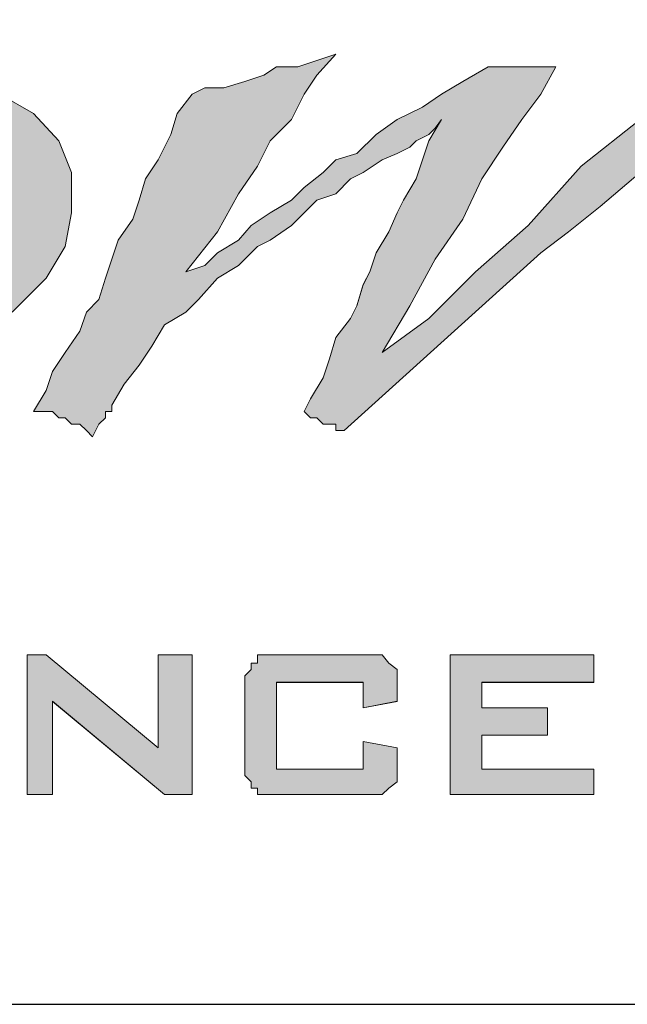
# Paper-space layout 'A4-H (Narrow)' of a CAD drawing. Header units: millimetres. Extents: x -4 to 293, y -4 to 206.
# Tile 5 of 16: x 104 to 111, y 6 to 17. Entities that reach past the tile are written whole.
import ezdxf

# ---------------------------------------------------------------- set-up
doc = ezdxf.new("R2010")
doc.units = ezdxf.units.MM
for name, color, linetype in [('Disegno1', 2, 'Continuous'), ('Tabella', 7, 'Continuous'), ('TabellaCampi', 2, 'Continuous'), ('TabellaIntestazioni', 1, 'Continuous')]:
    doc.layers.add(name, color=color, linetype=linetype)
doc.styles.get("Standard").update_dxf_attribs({"font": 'arial.ttf', "height": 3})

# ---------------------------------------------------------------- blocks, each defined once
blk = doc.blocks.new('L')
h = blk.add_hatch(color=5)
h.paths.add_polyline_path([(50.912, 9.696), (50.695, 9.334), (50.454, 9.021), (50.164, 8.659), (49.923, 8.274), (49.634, 7.912), (49.417, 7.526), (49.176, 7.213), (48.959, 6.852), (48.887, 6.707), (48.887, 6.466), (48.959, 6.321), (49.031, 6.177), (49.176, 6.104), (49.321, 6.008), (49.489, 5.935), (49.706, 5.935), (50.164, 5.935), (50.622, 6.104), (51.056, 6.249), (51.514, 6.393), (51.9, 6.707), (52.189, 6.924), (52.43, 7.141), (52.503, 7.382), (52.43, 7.382), (52.334, 7.382), (52.189, 7.382), (51.972, 7.31), (51.828, 7.31), (51.659, 7.31), (51.514, 7.31), (51.442, 7.31), (51.442, 7.213), (51.37, 7.141), (51.37, 7.068), (51.297, 6.924), (51.129, 6.852), (51.056, 6.707), (50.839, 6.61), (50.622, 6.466), (50.454, 6.393), (50.237, 6.393), (50.164, 6.393), (50.092, 6.393), (50.02, 6.466), (49.923, 6.538), (49.923, 6.707), (49.923, 6.779), (50.02, 6.996), (50.164, 7.382), (50.381, 7.912), (50.695, 8.346), (50.984, 8.876), (51.225, 9.334), (51.442, 9.624), (51.587, 9.696), (51.828, 9.696), (52.045, 9.792), (52.334, 9.792), (52.647, 9.792), (52.937, 9.696), (53.178, 9.696), (53.467, 9.624), (53.636, 9.551), (53.708, 9.624), (53.708, 9.696), (53.853, 9.865), (53.925, 10.009), (53.997, 10.154), (54.069, 10.299), (54.142, 10.467), (54.238, 10.54), (53.997, 10.54), (53.78, 10.54), (53.395, 10.467), (53.033, 10.467), (52.647, 10.395), (52.334, 10.299), (52.045, 10.226), (51.828, 10.226), (52.045, 10.467), (52.262, 10.757), (52.575, 11.07), (52.937, 11.359), (53.322, 11.745), (53.708, 12.034), (54.069, 12.348), (54.528, 12.637), (53.033, 12.637), (52.864, 12.42), (52.647, 12.203), (52.503, 11.89), (52.189, 11.6), (51.972, 11.215), (51.659, 10.829), (51.442, 10.467), (51.129, 10.009), (50.695, 10.009), (50.309, 9.937), (50.02, 9.937), (49.779, 9.865), (49.562, 9.865), (49.321, 9.865), (49.104, 9.865), (48.814, 9.937), (49.176, 10.54), (49.489, 11.07), (49.851, 11.432), (50.237, 11.745), (50.622, 11.89), (51.056, 11.962), (51.587, 11.962), (52.117, 11.817), (52.72, 12.565), (52.647, 12.637), (52.575, 12.637), (52.43, 12.637), (52.262, 12.637), (52.045, 12.637), (51.828, 12.565), (51.587, 12.565), (50.839, 12.492), (50.164, 12.275), (49.634, 11.89), (49.248, 11.504), (48.887, 11.142), (48.573, 10.684), (48.356, 10.226), (48.115, 9.937), (46.548, 9.937), (46.621, 9.865), (46.693, 9.696), (46.765, 9.624), (46.765, 9.551), (46.838, 9.479), (46.91, 9.407), (47.006, 9.407), (47.079, 9.407), (47.151, 9.407), (47.223, 9.407), (47.368, 9.407), (47.44, 9.407), (47.609, 9.407), (47.754, 9.407), (47.971, 9.479), (44.21, 4.2), (44.957, 3.597), (45.56, 4.441), (46.018, 5.188), (46.548, 5.935), (47.006, 6.707), (47.44, 7.454), (47.898, 8.129), (48.284, 8.804), (48.646, 9.479), (48.887, 9.551), (49.176, 9.551), (49.489, 9.551), (49.779, 9.624), (50.092, 9.624), (50.381, 9.624), (50.695, 9.624)])
h.paths.add_polyline_path([(46.548, 3.091), (48.212, 3.091), (48.212, 2.778), (46.91, 2.778), (46.91, 2.488), (47.681, 2.488), (47.681, 2.175), (46.91, 2.175), (46.91, 1.789), (48.212, 1.789), (48.212, 1.5), (46.548, 1.5)])
h.paths.add_polyline_path([(50.164, 2.778), (49.104, 2.778), (49.104, 2.488), (50.092, 2.488), (50.164, 2.488), (50.237, 2.488), (50.309, 2.488), (50.309, 2.392), (50.381, 2.392), (50.454, 2.32), (50.454, 2.247), (50.454, 2.175), (50.526, 2.175), (50.526, 2.103), (50.526, 1.886), (50.526, 1.789), (50.454, 1.789), (50.454, 1.717), (50.454, 1.645), (50.454, 1.572), (50.381, 1.572), (50.309, 1.5), (50.237, 1.5), (50.164, 1.5), (50.092, 1.5), (49.104, 1.5), (49.031, 1.5), (48.959, 1.5), (48.887, 1.5), (48.887, 1.572), (48.814, 1.572), (48.718, 1.645), (48.718, 1.717), (48.718, 1.789), (48.718, 1.886), (48.718, 1.958), (49.031, 1.958), (49.031, 1.789), (50.164, 1.789), (50.164, 2.175), (49.176, 2.175), (49.104, 2.175), (49.031, 2.175), (48.959, 2.175), (48.887, 2.175), (48.887, 2.247), (48.814, 2.247), (48.814, 2.32), (48.814, 2.392), (48.814, 2.488), (48.814, 2.561), (48.814, 2.705), (48.814, 2.778), (48.814, 2.85), (48.814, 2.922), (48.887, 2.995), (48.959, 3.091), (49.031, 3.091), (49.104, 3.091), (49.176, 3.091), (50.092, 3.091), (50.164, 3.091), (50.237, 3.091), (50.309, 3.091), (50.381, 2.995), (50.454, 2.922), (50.454, 2.85), (50.454, 2.778), (50.454, 2.705), (50.164, 2.633)])
h.paths.add_polyline_path([(46.163, 8.587), (46.163, 8.201), (46.09, 7.743), (45.873, 7.382), (45.488, 6.996), (45.03, 6.707), (44.596, 6.393), (43.993, 6.177), (43.294, 6.008), (42.619, 5.863), (41.944, 5.863), (41.414, 5.935), (40.811, 6.104), (40.377, 6.321), (39.992, 6.538), (39.702, 6.924), (39.534, 7.31), (39.534, 7.671), (39.702, 8.057), (39.919, 8.418), (40.209, 8.804), (40.667, 9.093), (41.197, 9.407), (41.8, 9.624), (42.475, 9.865), (43.077, 9.937), (43.752, 9.937), (44.355, 9.865), (44.885, 9.696), (45.343, 9.551), (45.705, 9.262), (46.018, 8.949)])
h.paths.add_polyline_path([(42.089, 9.262), (42.547, 9.334), (43.077, 9.334), (43.463, 9.334), (43.897, 9.19), (44.21, 9.021), (44.499, 8.876), (44.741, 8.587), (44.813, 8.346), (44.813, 8.057), (44.741, 7.743), (44.596, 7.454), (44.355, 7.213), (43.993, 6.924), (43.608, 6.779), (43.222, 6.538), (42.692, 6.466), (42.258, 6.393), (41.727, 6.393), (41.269, 6.393), (40.884, 6.538), (40.522, 6.707), (40.305, 6.852), (40.064, 7.068), (39.992, 7.382), (39.919, 7.671), (40.064, 7.984), (40.209, 8.274), (40.45, 8.515), (40.739, 8.732), (41.125, 8.949), (41.583, 9.19)], flags=16)
h.paths.add_polyline_path([(37.653, 10.082), (37.798, 10.082), (38.184, 10.082), (38.642, 10.009), (39.172, 10.009), (39.702, 9.937), (40.136, 9.865), (40.45, 9.865), (40.594, 9.792), (40.377, 9.696), (40.136, 9.624), (39.919, 9.479), (39.775, 9.407), (39.606, 9.262), (39.534, 9.19), (39.389, 9.021), (39.389, 8.949), (38.859, 9.262), (38.256, 9.407), (37.726, 9.551), (37.123, 9.551), (36.593, 9.551), (36.087, 9.479), (35.628, 9.407), (35.243, 9.262), (34.881, 9.093), (34.64, 8.949), (34.568, 8.804), (34.568, 8.659), (34.712, 8.515), (35.026, 8.346), (35.484, 8.274), (36.087, 8.274), (36.448, 8.274), (36.906, 8.274), (37.436, 8.201), (37.967, 8.201), (38.401, 8.057), (38.786, 7.816), (38.931, 7.743), (39.1, 7.526), (39.172, 7.382), (39.172, 7.141), (39.1, 7.068), (39.003, 6.996), (38.859, 6.852), (38.786, 6.779), (38.642, 6.61), (38.401, 6.538), (38.256, 6.466), (38.184, 6.393), (37.726, 6.249), (37.364, 6.177), (36.978, 6.104), (36.593, 6.008), (36.159, 6.008), (35.773, 5.935), (35.387, 6.008), (35.098, 6.008), (34.712, 6.104), (34.351, 6.177), (33.965, 6.321), (33.579, 6.466), (33.218, 6.61), (32.905, 6.779), (32.76, 6.996), (32.688, 7.141), (32.76, 7.141), (32.76, 7.213), (32.832, 7.213), (32.905, 7.31), (32.977, 7.31), (33.507, 6.924), (34.038, 6.61), (34.64, 6.466), (35.243, 6.321), (35.845, 6.321), (36.376, 6.321), (36.906, 6.393), (37.364, 6.466), (37.726, 6.61), (38.039, 6.779), (38.184, 6.996), (38.184, 7.141), (38.039, 7.31), (37.726, 7.526), (37.195, 7.599), (36.448, 7.671), (36.159, 7.743), (35.773, 7.816), (35.387, 7.912), (34.954, 8.057), (34.568, 8.201), (34.351, 8.346), (34.11, 8.659), (34.11, 8.876), (34.11, 9.093), (34.279, 9.262), (34.423, 9.407), (34.568, 9.551), (35.026, 9.792), (35.556, 9.937), (36.159, 10.009), (36.689, 10.082), (37.195, 10.082)])
h.paths.add_polyline_path([(34.881, 10.154), (34.568, 10.009), (34.351, 9.937), (34.11, 9.792), (33.893, 9.624), (33.748, 9.551), (33.579, 9.407), (33.507, 9.262), (33.435, 9.093), (33.29, 9.093), (33.146, 9.093), (32.905, 9.093), (32.76, 9.093), (32.615, 9.093), (32.374, 9.021), (32.23, 9.021), (32.013, 8.949), (31.482, 8.804), (31.024, 8.587), (30.494, 8.274), (29.964, 7.912), (29.457, 7.526), (28.999, 7.141), (28.541, 6.779), (28.252, 6.393), (28.156, 6.321), (28.011, 6.177), (27.939, 6.104), (27.794, 5.935), (27.722, 5.791), (27.553, 5.719), (27.481, 5.646), (27.481, 5.574), (27.408, 5.719), (27.408, 5.791), (27.336, 5.935), (27.264, 6.008), (27.264, 6.104), (27.191, 6.249), (27.119, 6.321), (27.119, 6.466), (27.408, 6.779), (27.722, 7.141), (28.011, 7.526), (28.252, 7.912), (28.397, 8.346), (28.614, 8.804), (28.758, 9.262), (28.999, 9.792), (30.663, 10.009), (30.494, 9.696), (30.277, 9.479), (30.06, 9.19), (29.819, 8.876), (29.602, 8.587), (29.361, 8.274), (29.144, 7.912), (28.927, 7.599), (29.144, 7.743), (29.361, 7.912), (29.602, 8.129), (29.891, 8.274), (30.205, 8.515), (30.494, 8.732), (30.735, 8.876), (30.952, 9.021), (31.169, 9.093), (31.41, 9.262), (31.627, 9.334), (31.868, 9.479), (32.085, 9.551), (32.302, 9.696), (32.543, 9.792), (32.688, 9.865), (33.146, 10.009), (33.579, 10.082), (34.038, 10.154), (34.351, 10.154), (34.64, 10.226), (34.785, 10.154)])
h.paths.add_polyline_path([(37.581, 3.091), (37.653, 3.091), (37.653, 2.995), (37.726, 2.995), (37.726, 2.922), (37.798, 2.922), (37.798, 2.85), (37.798, 2.778), (37.798, 2.705), (37.798, 1.886), (37.798, 1.789), (37.798, 1.717), (37.798, 1.645), (37.726, 1.645), (37.726, 1.572), (37.653, 1.572), (37.653, 1.5), (37.581, 1.5), (37.509, 1.5), (37.436, 1.5), (36.231, 1.5), (36.159, 1.5), (36.087, 1.5), (35.99, 1.5), (35.99, 1.572), (35.918, 1.572), (35.918, 1.645), (35.845, 1.645), (35.845, 1.717), (35.845, 1.789), (35.845, 1.886), (35.845, 2.705), (35.845, 2.778), (35.845, 2.85), (35.845, 2.922), (35.918, 2.922), (35.918, 2.995), (35.99, 2.995), (35.99, 3.091), (36.087, 3.091), (36.159, 3.091), (36.231, 3.091), (37.436, 3.091), (37.509, 3.091)])
h.paths.add_polyline_path([(38.497, 3.091), (38.859, 3.091), (38.859, 1.789), (39.992, 1.789), (39.992, 1.5), (38.497, 1.5)])
h.paths.add_polyline_path([(42.017, 2.778), (40.739, 2.778), (40.739, 1.789), (42.017, 1.789)], flags=16)
h.paths.add_polyline_path([(40.45, 2.705), (40.45, 2.778), (40.45, 2.85), (40.45, 2.922), (40.45, 2.995), (40.522, 2.995), (40.594, 3.091), (40.667, 3.091), (40.739, 3.091), (40.811, 3.091), (41.944, 3.091), (42.017, 3.091), (42.089, 3.091), (42.185, 3.091), (42.258, 3.091), (42.258, 2.995), (42.33, 2.995), (42.33, 2.922), (42.33, 2.85), (42.402, 2.85), (42.402, 2.778), (42.402, 2.705), (42.402, 1.886), (42.402, 1.789), (42.402, 1.717), (42.33, 1.717), (42.33, 1.645), (42.33, 1.572), (42.258, 1.572), (42.258, 1.5), (42.185, 1.5), (42.089, 1.5), (42.017, 1.5), (41.944, 1.5), (40.811, 1.5), (40.739, 1.5), (40.667, 1.5), (40.594, 1.5), (40.522, 1.572), (40.45, 1.572), (40.45, 1.645), (40.45, 1.717), (40.45, 1.789), (40.45, 1.886)])
h.paths.add_polyline_path([(44.499, 2.778), (43.391, 2.778), (43.391, 1.789), (44.499, 1.789), (44.499, 2.103), (43.897, 2.103), (43.897, 2.392), (44.885, 2.392), (44.885, 1.886), (44.885, 1.789), (44.885, 1.717), (44.813, 1.645), (44.813, 1.572), (44.741, 1.572), (44.741, 1.5), (44.668, 1.5), (44.596, 1.5), (44.499, 1.5), (43.391, 1.5), (43.294, 1.5), (43.222, 1.5), (43.15, 1.5), (43.077, 1.572), (43.005, 1.645), (43.005, 1.717), (43.005, 1.789), (43.005, 1.886), (43.005, 2.705), (43.005, 2.778), (43.005, 2.85), (43.005, 2.922), (43.077, 2.995), (43.15, 3.091), (43.222, 3.091), (43.294, 3.091), (43.391, 3.091), (44.499, 3.091), (44.596, 3.091), (44.668, 3.091), (44.741, 3.091), (44.741, 2.995), (44.813, 2.995), (44.813, 2.922), (44.885, 2.85), (44.885, 2.778), (44.885, 2.705), (44.499, 2.633)])
h.paths.add_polyline_path([(45.488, 3.091), (45.873, 3.091), (45.873, 1.5), (45.488, 1.5)])
h.paths.add_polyline_path([(29.747, 3.091), (29.819, 3.091), (29.891, 3.091), (29.964, 3.091), (29.964, 2.995), (30.06, 2.995), (30.06, 2.922), (30.132, 2.85), (30.132, 2.778), (30.132, 2.705), (30.132, 2.561), (29.747, 2.488), (29.747, 2.778), (28.758, 2.778), (28.758, 1.789), (29.747, 1.789), (29.747, 2.103), (30.132, 2.03), (30.132, 1.886), (30.132, 1.789), (30.132, 1.717), (30.06, 1.645), (30.06, 1.572), (29.964, 1.572), (29.964, 1.5), (29.891, 1.5), (29.819, 1.5), (29.747, 1.5), (28.758, 1.5), (28.686, 1.5), (28.614, 1.5), (28.541, 1.5), (28.469, 1.572), (28.397, 1.645), (28.397, 1.717), (28.397, 1.789), (28.397, 1.886), (28.397, 2.705), (28.397, 2.778), (28.397, 2.85), (28.397, 2.922), (28.469, 2.995), (28.541, 3.091), (28.614, 3.091), (28.686, 3.091), (28.758, 3.091)])
h.paths.add_polyline_path([(30.735, 3.091), (31.097, 3.091), (31.097, 2.488), (32.23, 2.488), (32.23, 3.091), (32.615, 3.091), (32.615, 1.5), (32.23, 1.5), (32.23, 2.175), (31.097, 2.175), (31.097, 1.5), (30.735, 1.5)])
h.paths.add_polyline_path([(33.29, 3.091), (33.579, 3.091), (34.881, 2.03), (34.881, 3.091), (35.17, 3.091), (35.17, 1.5), (34.954, 1.5), (33.676, 2.561), (33.676, 1.5), (33.29, 1.5)])
h.paths.add_polyline_path([(37.436, 2.778), (36.231, 2.778), (36.231, 1.789), (37.436, 1.789)], flags=16)
h.paths.add_polyline_path([(27.481, 9.021), (27.191, 9.334), (26.806, 9.551), (26.275, 9.696), (25.673, 9.865), (25.07, 9.865), (24.395, 9.865), (23.72, 9.696), (23.045, 9.551), (22.443, 9.334), (21.912, 9.021), (21.551, 8.659), (21.237, 8.346), (21.02, 7.984), (20.948, 7.599), (21.02, 7.213), (21.165, 6.852), (21.551, 6.538), (21.912, 6.321), (22.443, 6.177), (22.973, 6.008), (23.648, 6.008), (24.323, 6.008), (24.998, 6.104), (25.239, 6.177), (25.456, 6.249), (25.769, 6.393), (26.058, 6.466), (26.275, 6.61), (26.589, 6.707), (26.806, 6.852), (27.047, 6.924), (25.842, 7.141), (25.673, 6.996), (25.456, 6.852), (25.167, 6.707), (24.853, 6.61), (24.178, 6.466), (23.431, 6.466), (23.045, 6.466), (22.756, 6.538), (22.443, 6.61), (22.153, 6.779), (21.84, 6.924), (21.695, 7.141), (21.551, 7.454), (21.454, 7.743), (27.481, 7.599), (27.553, 7.743), (27.649, 7.912), (27.722, 7.984), (27.722, 8.129), (27.722, 8.274), (27.722, 8.418), (27.722, 8.587), (27.722, 8.659)])
h.paths.add_polyline_path([(22.901, 8.949), (23.262, 9.021), (23.648, 9.093), (23.865, 9.19), (24.251, 9.262), (24.636, 9.262), (25.07, 9.262), (25.6, 9.19), (26.058, 9.093), (26.372, 8.876), (26.516, 8.732), (26.589, 8.587), (26.589, 8.418), (26.589, 8.201), (21.454, 7.984), (21.623, 8.201), (21.84, 8.418), (22.226, 8.659), (22.515, 8.804)], flags=16)
h.paths.add_polyline_path([(20.707, 15.506), (21.84, 15.12), (22.973, 14.758), (23.865, 14.373), (24.636, 14.083), (25.239, 13.698), (25.673, 13.408), (26.058, 13.095), (26.203, 12.806), (26.275, 12.565), (26.203, 12.348), (26.058, 12.107), (25.769, 11.89), (25.383, 11.673), (24.323, 11.359), (22.973, 11.07), (21.31, 10.829), (19.429, 10.684), (17.404, 10.612), (15.283, 10.612), (13.114, 10.684), (10.92, 10.829), (8.823, 10.998), (6.774, 11.287), (8.437, 12.806), (8.823, 12.565), (9.257, 12.275), (9.787, 12.034), (10.317, 11.89), (11.595, 11.6), (12.873, 11.287), (14.319, 11.215), (15.813, 11.142), (17.236, 11.142), (18.682, 11.215), (20.032, 11.359), (21.237, 11.6), (22.298, 11.89), (23.118, 12.203), (23.431, 12.42), (23.648, 12.565), (23.793, 12.806), (23.865, 13.023), (23.865, 13.24), (23.793, 13.481), (23.576, 13.698), (23.359, 13.915), (22.756, 14.3), (21.985, 14.614), (21.02, 14.831), (19.887, 15.048), (18.61, 15.289), (17.236, 15.433), (15.813, 15.506), (14.222, 15.506), (12.728, 15.433), (11.137, 15.361), (9.57, 15.12), (7.979, 14.903), (6.557, 14.517), (5.11, 14.011), (4.435, 13.77), (3.833, 13.481), (3.23, 13.095), (2.628, 12.806), (0, 13.553), (2.025, 14.228), (4.002, 14.831), (5.882, 15.216), (7.762, 15.578), (9.498, 15.819), (11.137, 15.964), (12.728, 16.108), (14.15, 16.108), (15.597, 16.108), (16.874, 16.036), (18.007, 15.891), (19.044, 15.819)])
h.paths.add_polyline_path([(20.707, 9.696), (21.02, 9.865), (21.237, 10.009), (21.551, 10.154), (21.768, 10.154), (21.985, 10.154), (22.153, 10.154), (22.298, 10.154), (22.37, 10.154), (22.443, 10.154), (22.587, 10.082), (22.828, 10.009), (23.045, 9.865), (22.443, 9.792), (21.84, 9.551), (21.237, 9.334), (20.635, 8.949), (20.104, 8.587), (19.646, 8.201), (19.285, 7.912), (18.971, 7.671), (16.729, 5.646), (16.633, 5.646), (16.633, 5.719), (16.561, 5.719), (16.488, 5.719), (16.416, 5.791), (16.344, 5.791), (16.271, 5.863), (16.344, 6.008), (16.488, 6.249), (16.561, 6.466), (16.633, 6.707), (16.802, 6.924), (16.874, 7.068), (16.946, 7.31), (17.019, 7.454), (17.091, 7.671), (17.236, 7.912), (17.332, 8.129), (17.404, 8.274), (17.549, 8.515), (17.621, 8.732), (17.694, 8.949), (17.838, 9.19), (17.766, 9.093), (17.694, 9.021), (17.549, 8.949), (17.477, 8.876), (17.332, 8.804), (17.163, 8.732), (16.946, 8.587), (16.802, 8.515), (16.633, 8.346), (16.416, 8.274), (16.271, 8.129), (16.127, 7.984), (15.886, 7.816), (15.741, 7.743), (15.597, 7.599), (15.524, 7.526), (15.283, 7.382), (15.066, 7.141), (14.922, 6.996), (14.68, 6.852), (14.536, 6.61), (14.391, 6.393), (14.222, 6.177), (14.078, 5.935), (14.078, 5.863), (14.006, 5.863), (14.006, 5.791), (13.933, 5.719), (13.861, 5.574), (13.789, 5.646), (13.716, 5.719), (13.62, 5.719), (13.548, 5.791), (13.475, 5.791), (13.403, 5.863), (13.258, 5.863), (13.186, 5.863), (13.331, 6.104), (13.403, 6.321), (13.548, 6.538), (13.716, 6.779), (13.789, 6.996), (13.933, 7.141), (14.006, 7.382), (14.078, 7.599), (14.15, 7.816), (14.319, 8.057), (14.391, 8.274), (14.464, 8.515), (14.608, 8.732), (14.753, 9.021), (14.825, 9.262), (14.994, 9.479), (15.138, 9.551), (15.355, 9.551), (15.597, 9.624), (15.813, 9.696), (15.958, 9.792), (16.199, 9.792), (16.416, 9.865), (16.633, 9.937), (16.416, 9.696), (16.271, 9.479), (16.127, 9.19), (15.886, 8.949), (15.741, 8.659), (15.524, 8.346), (15.283, 7.912), (14.922, 7.454), (15.138, 7.526), (15.283, 7.671), (15.524, 7.816), (15.669, 7.984), (15.886, 8.129), (16.127, 8.274), (16.271, 8.418), (16.488, 8.587), (16.633, 8.732), (16.874, 8.804), (17.091, 9.021), (17.332, 9.19), (17.621, 9.334), (17.838, 9.479), (18.079, 9.624), (18.369, 9.792), (18.441, 9.792), (18.537, 9.792), (18.682, 9.792), (18.754, 9.792), (18.827, 9.792), (18.971, 9.792), (19.044, 9.792), (19.14, 9.792), (18.971, 9.479), (18.754, 9.19), (18.537, 8.876), (18.296, 8.515), (18.079, 8.057), (17.766, 7.599), (17.477, 7.068), (17.163, 6.538), (17.694, 6.924), (18.224, 7.454), (18.827, 7.984), (19.429, 8.659), (20.104, 9.19)])
h.paths.add_polyline_path([(12.342, 9.696), (12.8, 9.479), (13.186, 9.262), (13.475, 8.949), (13.62, 8.587), (13.62, 8.129), (13.548, 7.743), (13.331, 7.382), (12.945, 6.996), (12.511, 6.707), (11.981, 6.393), (11.45, 6.177), (10.775, 5.935), (10.1, 5.863), (9.425, 5.863), (8.823, 5.935), (8.292, 6.104), (7.834, 6.321), (7.449, 6.538), (7.159, 6.852), (7.015, 7.213), (7.015, 7.671), (7.159, 8.057), (7.376, 8.418), (7.69, 8.804), (8.124, 9.093), (8.654, 9.407), (9.257, 9.624), (9.859, 9.792), (10.534, 9.937), (11.233, 9.937), (11.836, 9.865)])
h.paths.add_polyline_path([(21.695, 2.561), (21.623, 2.633), (21.551, 2.705), (21.454, 2.705), (21.454, 2.778), (21.382, 2.778), (21.31, 2.778), (21.237, 2.778), (21.165, 2.778), (20.49, 2.778), (20.49, 1.789), (21.02, 1.789), (21.093, 1.789), (21.165, 1.789), (21.237, 1.789), (21.31, 1.789), (21.382, 1.886), (21.454, 1.886), (21.551, 1.886), (21.623, 1.958), (21.623, 2.03), (21.695, 2.103), (21.695, 2.175), (21.695, 2.247), (21.695, 2.32), (21.695, 2.392), (21.695, 2.488)], flags=16)
h.paths.add_polyline_path([(21.165, 3.091), (21.31, 3.091), (21.382, 3.091), (21.454, 3.091), (21.551, 2.995), (21.623, 2.995), (21.695, 2.922), (21.768, 2.922), (21.84, 2.85), (21.912, 2.85), (21.912, 2.778), (21.985, 2.705), (21.985, 2.633), (22.057, 2.561), (22.057, 2.488), (22.057, 2.392), (22.057, 2.32), (22.057, 2.175), (22.057, 2.103), (22.057, 2.03), (21.985, 1.958), (21.985, 1.886), (21.912, 1.789), (21.912, 1.717), (21.84, 1.717), (21.768, 1.645), (21.695, 1.572), (21.623, 1.572), (21.551, 1.572), (21.382, 1.5), (21.31, 1.5), (21.165, 1.5), (21.093, 1.5), (20.104, 1.5), (20.104, 3.091)])
h.paths.add_polyline_path([(24.636, 3.091), (23.72, 3.091), (23.72, 3.453), (25.914, 3.453), (25.914, 3.091), (25.07, 3.091), (25.07, 1.5), (24.636, 1.5)])
h.paths.add_polyline_path([(26.203, 3.091), (27.866, 3.091), (27.866, 2.778), (26.589, 2.778), (26.589, 2.488), (27.336, 2.488), (27.336, 2.175), (26.589, 2.175), (26.589, 1.789), (27.866, 1.789), (27.866, 1.5), (26.203, 1.5)])
h.paths.add_polyline_path([(13.114, 3.091), (13.331, 3.091), (14.608, 2.03), (14.608, 3.091), (14.994, 3.091), (14.994, 1.5), (14.68, 1.5), (13.403, 2.561), (13.403, 1.5), (13.114, 1.5)])
h.paths.add_polyline_path([(16.946, 2.778), (15.958, 2.778), (15.958, 1.789), (16.946, 1.789), (16.946, 2.103), (17.332, 2.03), (17.332, 1.886), (17.332, 1.789), (17.332, 1.717), (17.332, 1.645), (17.236, 1.572), (17.163, 1.5), (17.091, 1.5), (17.019, 1.5), (16.946, 1.5), (15.958, 1.5), (15.886, 1.5), (15.813, 1.5), (15.741, 1.5), (15.741, 1.572), (15.669, 1.572), (15.669, 1.645), (15.597, 1.717), (15.597, 1.789), (15.597, 1.886), (15.597, 2.705), (15.597, 2.778), (15.597, 2.85), (15.669, 2.922), (15.669, 2.995), (15.741, 2.995), (15.741, 3.091), (15.813, 3.091), (15.886, 3.091), (15.958, 3.091), (16.946, 3.091), (17.019, 3.091), (17.091, 3.091), (17.163, 3.091), (17.236, 2.995), (17.332, 2.922), (17.332, 2.85), (17.332, 2.778), (17.332, 2.705), (17.332, 2.561), (16.946, 2.488)])
h.paths.add_polyline_path([(17.935, 3.091), (19.574, 3.091), (19.574, 2.778), (18.296, 2.778), (18.296, 2.488), (19.044, 2.488), (19.044, 2.175), (18.296, 2.175), (18.296, 1.789), (19.574, 1.789), (19.574, 1.5), (17.935, 1.5)])
h.paths.add_polyline_path([(12.27, 8.274), (12.27, 8.057), (12.198, 7.743), (12.053, 7.454), (11.836, 7.141), (11.45, 6.924), (11.065, 6.707), (10.703, 6.538), (10.173, 6.393), (9.642, 6.321), (9.184, 6.321), (8.726, 6.393), (8.365, 6.466), (7.979, 6.61), (7.762, 6.852), (7.521, 7.068), (7.449, 7.382), (7.376, 7.671), (7.449, 7.984), (7.69, 8.201), (7.907, 8.515), (8.22, 8.732), (8.582, 8.949), (9.04, 9.093), (9.57, 9.262), (10.028, 9.334), (10.534, 9.334), (10.92, 9.262), (11.378, 9.19), (11.667, 9.021), (11.981, 8.804), (12.198, 8.587)], flags=16)
h.paths.add_polyline_path([(10.703, 13.408), (9.859, 13.167), (2.194, 4.899), (4.749, 6.008)])
h.paths.add_polyline_path([(4.291, 3.453), (4.677, 3.453), (5.81, 1.5), (5.279, 1.5), (5.038, 1.958), (3.905, 1.958), (3.688, 1.5), (3.23, 1.5)])
h.paths.add_polyline_path([(7.69, 2.561), (7.617, 2.633), (7.617, 2.705), (7.521, 2.705), (7.449, 2.778), (7.376, 2.778), (7.304, 2.778), (7.232, 2.778), (7.159, 2.778), (6.557, 2.778), (6.557, 1.789), (7.015, 1.789), (7.087, 1.789), (7.159, 1.789), (7.232, 1.789), (7.304, 1.789), (7.376, 1.886), (7.449, 1.886), (7.521, 1.886), (7.617, 1.958), (7.69, 2.03), (7.69, 2.103), (7.69, 2.175), (7.69, 2.247), (7.69, 2.32), (7.69, 2.392), (7.69, 2.488)], flags=16)
h.paths.add_polyline_path([(6.171, 3.091), (7.159, 3.091), (7.304, 3.091), (7.376, 3.091), (7.449, 3.091), (7.521, 2.995), (7.69, 2.995), (7.762, 2.922), (7.834, 2.85), (7.907, 2.85), (7.979, 2.778), (7.979, 2.705), (8.051, 2.633), (8.051, 2.561), (8.051, 2.488), (8.051, 2.392), (8.051, 2.32), (8.051, 2.175), (8.051, 2.103), (8.051, 2.03), (8.051, 1.958), (7.979, 1.886), (7.979, 1.789), (7.907, 1.717), (7.834, 1.717), (7.762, 1.645), (7.69, 1.572), (7.617, 1.572), (7.521, 1.572), (7.449, 1.5), (7.304, 1.5), (7.232, 1.5), (7.087, 1.5), (6.171, 1.5)])
h.paths.add_polyline_path([(8.365, 3.091), (8.823, 3.091), (9.425, 1.958), (10.1, 3.091), (10.462, 3.091), (9.57, 1.5), (9.329, 1.5)])
h.paths.add_polyline_path([(11.45, 3.091), (11.74, 3.091), (12.656, 1.5), (12.27, 1.5), (12.053, 1.886), (11.065, 1.886), (10.848, 1.5), (10.534, 1.5)])
h.paths.add_polyline_path([(11.233, 2.103), (11.908, 2.103), (11.595, 2.778)], flags=16)
h.paths.add_polyline_path([(4.074, 2.247), (4.893, 2.247), (4.435, 3.091)], flags=16)
at = {"layer": 'Tabella', "color": 7, "lineweight": 0}
for p, q in [((16.633, 9.937), (16.416, 9.696)), ((16.416, 9.865), (16.633, 9.937)), ((15.813, 9.696), (15.958, 9.792)), ((15.958, 9.792), (16.199, 9.792)), ((16.199, 9.792), (16.416, 9.865)), ((18.079, 9.624), (18.369, 9.792)), ((18.369, 9.792), (18.441, 9.792)), ((18.441, 9.792), (18.537, 9.792)), ((18.537, 9.792), (18.682, 9.792)), ((18.682, 9.792), (18.754, 9.792)), ((18.754, 9.792), (18.827, 9.792)), ((18.827, 9.792), (18.971, 9.792)), ((19.14, 9.792), (18.971, 9.479)), ((18.971, 9.792), (19.044, 9.792)), ((19.044, 9.792), (19.14, 9.792)), ((15.597, 9.624), (15.813, 9.696)), ((16.416, 9.696), (16.271, 9.479)), ((14.994, 9.479), (15.138, 9.551)), ((15.138, 9.551), (15.355, 9.551)), ((15.355, 9.551), (15.597, 9.624)), ((17.838, 9.479), (18.079, 9.624)), ((12.8, 9.479), (13.186, 9.262)), ((14.825, 9.262), (14.994, 9.479)), ((16.271, 9.479), (16.127, 9.19)), ((17.621, 9.334), (17.838, 9.479)), ((18.971, 9.479), (18.754, 9.19)), ((17.332, 9.19), (17.621, 9.334)), ((13.186, 9.262), (13.475, 8.949)), ((14.753, 9.021), (14.825, 9.262)), ((16.127, 9.19), (15.886, 8.949)), ((17.091, 9.021), (17.332, 9.19)), ((17.694, 8.949), (17.838, 9.19)), ((17.766, 9.093), (17.694, 9.021)), ((17.838, 9.19), (17.766, 9.093)), ((18.754, 9.19), (18.537, 8.876)), ((19.429, 8.659), (20.104, 9.19)), ((14.608, 8.732), (14.753, 9.021)), ((16.874, 8.804), (17.091, 9.021)), ((17.694, 9.021), (17.549, 8.949)), ((13.475, 8.949), (13.62, 8.587)), ((15.886, 8.949), (15.741, 8.659)), ((17.477, 8.876), (17.332, 8.804)), ((17.549, 8.949), (17.477, 8.876)), ((17.621, 8.732), (17.694, 8.949)), ((18.537, 8.876), (18.296, 8.515)), ((16.633, 8.732), (16.874, 8.804)), ((17.332, 8.804), (17.163, 8.732)), ((14.464, 8.515), (14.608, 8.732)), ((15.741, 8.659), (15.524, 8.346)), ((16.488, 8.587), (16.633, 8.732)), ((17.163, 8.732), (16.946, 8.587)), ((17.549, 8.515), (17.621, 8.732)), ((18.827, 7.984), (19.429, 8.659)), ((13.62, 8.587), (13.62, 8.129)), ((16.271, 8.418), (16.488, 8.587)), ((16.946, 8.587), (16.802, 8.515)), ((20.104, 8.587), (19.646, 8.201)), ((14.391, 8.274), (14.464, 8.515)), ((16.127, 8.274), (16.271, 8.418)), ((16.802, 8.515), (16.633, 8.346)), ((17.404, 8.274), (17.549, 8.515)), ((18.296, 8.515), (18.079, 8.057)), ((15.524, 8.346), (15.283, 7.912)), ((16.633, 8.346), (16.416, 8.274)), ((14.319, 8.057), (14.391, 8.274)), ((15.886, 8.129), (16.127, 8.274)), ((16.416, 8.274), (16.271, 8.129)), ((17.332, 8.129), (17.404, 8.274)), ((19.646, 8.201), (19.285, 7.912)), ((13.62, 8.129), (13.548, 7.743)), ((15.669, 7.984), (15.886, 8.129)), ((16.271, 8.129), (16.127, 7.984)), ((17.236, 7.912), (17.332, 8.129)), ((14.15, 7.816), (14.319, 8.057)), ((15.524, 7.816), (15.669, 7.984)), ((16.127, 7.984), (15.886, 7.816)), ((18.079, 8.057), (17.766, 7.599)), ((18.224, 7.454), (18.827, 7.984)), ((15.283, 7.912), (14.922, 7.454)), ((17.091, 7.671), (17.236, 7.912)), ((19.285, 7.912), (18.971, 7.671)), ((13.548, 7.743), (13.331, 7.382)), ((14.078, 7.599), (14.15, 7.816)), ((15.283, 7.671), (15.524, 7.816)), ((15.741, 7.743), (15.597, 7.599)), ((15.886, 7.816), (15.741, 7.743)), ((15.138, 7.526), (15.283, 7.671)), ((18.971, 7.671), (16.729, 5.646)), ((17.019, 7.454), (17.091, 7.671)), ((14.006, 7.382), (14.078, 7.599)), ((14.922, 7.454), (15.138, 7.526)), ((15.524, 7.526), (15.283, 7.382)), ((15.597, 7.599), (15.524, 7.526)), ((17.766, 7.599), (17.477, 7.068)), ((16.946, 7.31), (17.019, 7.454)), ((17.694, 6.924), (18.224, 7.454)), ((13.331, 7.382), (12.945, 6.996)), ((13.933, 7.141), (14.006, 7.382)), ((15.283, 7.382), (15.066, 7.141)), ((16.874, 7.068), (16.946, 7.31)), ((13.789, 6.996), (13.933, 7.141)), ((15.066, 7.141), (14.922, 6.996)), ((13.716, 6.779), (13.789, 6.996)), ((14.922, 6.996), (14.68, 6.852)), ((16.802, 6.924), (16.874, 7.068)), ((17.477, 7.068), (17.163, 6.538)), ((14.68, 6.852), (14.536, 6.61)), ((16.633, 6.707), (16.802, 6.924)), ((17.163, 6.538), (17.694, 6.924)), ((13.548, 6.538), (13.716, 6.779)), ((16.561, 6.466), (16.633, 6.707)), ((13.403, 6.321), (13.548, 6.538)), ((14.536, 6.61), (14.391, 6.393)), ((16.488, 6.249), (16.561, 6.466)), ((13.331, 6.104), (13.403, 6.321)), ((14.391, 6.393), (14.222, 6.177)), ((14.222, 6.177), (14.078, 5.935)), ((16.344, 6.008), (16.488, 6.249)), ((13.186, 5.863), (13.331, 6.104)), ((16.271, 5.863), (16.344, 6.008)), ((13.258, 5.863), (13.186, 5.863)), ((13.403, 5.863), (13.258, 5.863)), ((13.475, 5.791), (13.403, 5.863)), ((14.006, 5.863), (14.006, 5.791)), ((14.078, 5.863), (14.006, 5.863)), ((14.078, 5.935), (14.078, 5.863)), ((16.344, 5.791), (16.271, 5.863)), ((13.548, 5.791), (13.475, 5.791)), ((13.62, 5.719), (13.548, 5.791)), ((14.006, 5.791), (13.933, 5.719)), ((16.416, 5.791), (16.344, 5.791)), ((16.488, 5.719), (16.416, 5.791)), ((13.716, 5.719), (13.62, 5.719)), ((13.789, 5.646), (13.716, 5.719)), ((13.861, 5.574), (13.789, 5.646)), ((13.933, 5.719), (13.861, 5.574)), ((16.561, 5.719), (16.488, 5.719)), ((16.633, 5.719), (16.561, 5.719)), ((16.633, 5.646), (16.633, 5.719)), ((16.729, 5.646), (16.633, 5.646)), ((13.861, 5.574), (13.861, 5.574)), ((13.114, 3.091), (13.331, 3.091)), ((13.114, 1.5), (13.114, 3.091)), ((13.331, 3.091), (14.608, 2.03)), ((14.608, 3.091), (14.994, 3.091)), ((14.608, 2.03), (14.608, 3.091)), ((14.994, 3.091), (14.994, 1.5)), ((15.741, 3.091), (15.813, 3.091)), ((15.741, 2.995), (15.741, 3.091)), ((15.813, 3.091), (15.886, 3.091)), ((15.886, 3.091), (15.958, 3.091)), ((15.958, 3.091), (16.946, 3.091)), ((16.946, 3.091), (17.019, 3.091)), ((17.019, 3.091), (17.091, 3.091)), ((17.091, 3.091), (17.163, 3.091)), ((17.163, 3.091), (17.236, 2.995)), ((17.935, 3.091), (19.574, 3.091)), ((17.935, 1.5), (17.935, 3.091)), ((19.574, 3.091), (19.574, 2.778)), ((15.597, 2.85), (15.669, 2.922)), ((15.669, 2.995), (15.741, 2.995)), ((15.669, 2.922), (15.669, 2.995)), ((17.236, 2.995), (17.332, 2.922)), ((17.332, 2.922), (17.332, 2.85)), ((15.597, 2.778), (15.597, 2.85)), ((17.332, 2.85), (17.332, 2.778)), ((15.597, 2.705), (15.597, 2.778)), ((15.597, 1.886), (15.597, 2.705)), ((15.958, 2.778), (15.958, 1.789)), ((16.946, 2.778), (15.958, 2.778)), ((16.946, 2.778), (16.946, 2.778)), ((16.946, 2.488), (16.946, 2.778)), ((17.332, 2.778), (17.332, 2.705)), ((17.332, 2.705), (17.332, 2.561)), ((18.296, 2.778), (18.296, 2.488)), ((19.574, 2.778), (18.296, 2.778)), ((13.403, 2.561), (13.403, 1.5)), ((14.68, 1.5), (13.403, 2.561)), ((17.332, 2.561), (16.946, 2.488)), ((18.296, 2.488), (19.044, 2.488)), ((19.044, 2.488), (19.044, 2.175)), ((18.296, 2.175), (18.296, 1.789)), ((19.044, 2.175), (18.296, 2.175)), ((16.946, 2.103), (17.332, 2.03)), ((16.946, 1.789), (16.946, 2.103)), ((17.332, 2.03), (17.332, 1.886)), ((15.597, 1.789), (15.597, 1.886)), ((17.332, 1.886), (17.332, 1.789)), ((15.597, 1.717), (15.597, 1.789)), ((15.669, 1.645), (15.597, 1.717)), ((15.958, 1.789), (16.946, 1.789)), ((17.332, 1.789), (17.332, 1.717)), ((17.332, 1.717), (17.332, 1.645)), ((18.296, 1.789), (19.574, 1.789)), ((19.574, 1.789), (19.574, 1.5)), ((15.669, 1.572), (15.669, 1.645)), ((15.741, 1.572), (15.669, 1.572)), ((15.741, 1.5), (15.741, 1.572)), ((17.236, 1.572), (17.163, 1.5)), ((17.332, 1.645), (17.236, 1.572)), ((13.114, 1.5), (13.114, 1.5)), ((13.403, 1.5), (13.114, 1.5)), ((14.994, 1.5), (14.68, 1.5)), ((15.813, 1.5), (15.741, 1.5)), ((15.886, 1.5), (15.813, 1.5)), ((15.958, 1.5), (15.886, 1.5)), ((16.946, 1.5), (15.958, 1.5)), ((17.019, 1.5), (16.946, 1.5)), ((17.091, 1.5), (17.019, 1.5)), ((17.163, 1.5), (17.091, 1.5)), ((17.935, 1.5), (17.935, 1.5)), ((19.574, 1.5), (17.935, 1.5))]:
    blk.add_line(p, q, dxfattribs=at)
blk = doc.blocks.new('powersoft')
at = {"layer": 'Tabella', "color": 7, "lineweight": 0}
for p, q in [((-165.367, 10.829), (-165.584, 10.588)), ((-165.584, 10.757), (-165.367, 10.829)), ((-166.187, 10.588), (-166.042, 10.684)), ((-166.042, 10.684), (-165.801, 10.684)), ((-165.801, 10.684), (-165.584, 10.757)), ((-163.921, 10.516), (-163.631, 10.684)), ((-163.631, 10.684), (-163.559, 10.684)), ((-163.559, 10.684), (-163.463, 10.684)), ((-163.463, 10.684), (-163.318, 10.684)), ((-163.318, 10.684), (-163.246, 10.684)), ((-163.246, 10.684), (-163.173, 10.684)), ((-163.173, 10.684), (-163.029, 10.684)), ((-162.86, 10.684), (-163.029, 10.371)), ((-163.029, 10.684), (-162.956, 10.684)), ((-162.956, 10.684), (-162.86, 10.684)), ((-166.403, 10.516), (-166.187, 10.588)), ((-165.584, 10.588), (-165.729, 10.371)), ((-167.006, 10.371), (-166.862, 10.443)), ((-166.862, 10.443), (-166.645, 10.443)), ((-166.645, 10.443), (-166.403, 10.516)), ((-164.162, 10.371), (-163.921, 10.516)), ((-169.2, 10.371), (-168.814, 10.154)), ((-167.175, 10.154), (-167.006, 10.371)), ((-165.729, 10.371), (-165.873, 10.082)), ((-164.379, 10.226), (-164.162, 10.371)), ((-163.029, 10.371), (-163.246, 10.082)), ((-164.668, 10.082), (-164.379, 10.226)), ((-168.814, 10.154), (-168.525, 9.841)), ((-167.247, 9.913), (-167.175, 10.154)), ((-165.873, 10.082), (-166.114, 9.841)), ((-164.909, 9.913), (-164.668, 10.082)), ((-164.306, 9.841), (-164.162, 10.082)), ((-164.162, 10.082), (-164.234, 9.985)), ((-163.246, 10.082), (-163.463, 9.768)), ((-162.571, 9.551), (-161.896, 10.082)), ((-167.392, 9.624), (-167.247, 9.913)), ((-165.126, 9.696), (-164.909, 9.913)), ((-164.306, 9.913), (-164.451, 9.841)), ((-164.234, 9.985), (-164.306, 9.913)), ((-168.525, 9.841), (-168.38, 9.479)), ((-166.114, 9.841), (-166.259, 9.551)), ((-164.523, 9.768), (-164.668, 9.696)), ((-164.451, 9.841), (-164.523, 9.768)), ((-164.379, 9.624), (-164.306, 9.841)), ((-163.463, 9.768), (-163.704, 9.407)), ((-165.367, 9.624), (-165.126, 9.696)), ((-164.668, 9.696), (-164.837, 9.624)), ((-167.536, 9.407), (-167.392, 9.624)), ((-166.259, 9.551), (-166.476, 9.238)), ((-165.512, 9.479), (-165.367, 9.624)), ((-164.837, 9.624), (-165.054, 9.479)), ((-164.451, 9.407), (-164.379, 9.624)), ((-163.173, 8.876), (-162.571, 9.551)), ((-168.38, 9.479), (-168.38, 9.021)), ((-165.729, 9.31), (-165.512, 9.479)), ((-165.054, 9.479), (-165.198, 9.407)), ((-161.896, 9.479), (-162.354, 9.093)), ((-167.609, 9.166), (-167.536, 9.407)), ((-165.198, 9.407), (-165.367, 9.238)), ((-164.596, 9.166), (-164.451, 9.407)), ((-163.704, 9.407), (-163.921, 8.949)), ((-166.476, 9.238), (-166.717, 8.804)), ((-165.873, 9.166), (-165.729, 9.31)), ((-165.367, 9.238), (-165.584, 9.166)), ((-167.681, 8.949), (-167.609, 9.166)), ((-166.114, 9.021), (-165.873, 9.166)), ((-165.584, 9.166), (-165.729, 9.021)), ((-164.668, 9.021), (-164.596, 9.166)), ((-162.354, 9.093), (-162.715, 8.804)), ((-168.38, 9.021), (-168.452, 8.635)), ((-166.331, 8.876), (-166.114, 9.021)), ((-165.729, 9.021), (-165.873, 8.876)), ((-164.764, 8.804), (-164.668, 9.021)), ((-167.85, 8.708), (-167.681, 8.949)), ((-166.476, 8.708), (-166.331, 8.876)), ((-165.873, 8.876), (-166.114, 8.708)), ((-163.921, 8.949), (-164.234, 8.491)), ((-163.776, 8.346), (-163.173, 8.876)), ((-166.717, 8.804), (-167.078, 8.346)), ((-164.909, 8.563), (-164.764, 8.804)), ((-162.715, 8.804), (-163.029, 8.563)), ((-167.922, 8.491), (-167.85, 8.708)), ((-166.717, 8.563), (-166.476, 8.708)), ((-166.114, 8.708), (-166.259, 8.635)), ((-168.452, 8.635), (-168.669, 8.274)), ((-166.862, 8.418), (-166.717, 8.563)), ((-166.259, 8.635), (-166.403, 8.491)), ((-163.029, 8.563), (-165.271, 6.538)), ((-164.981, 8.346), (-164.909, 8.563)), ((-167.994, 8.274), (-167.922, 8.491)), ((-167.078, 8.346), (-166.862, 8.418)), ((-166.476, 8.418), (-166.717, 8.274)), ((-166.403, 8.491), (-166.476, 8.418)), ((-164.234, 8.491), (-164.523, 7.96)), ((-165.054, 8.201), (-164.981, 8.346)), ((-164.306, 7.816), (-163.776, 8.346)), ((-168.669, 8.274), (-169.055, 7.888)), ((-168.067, 8.033), (-167.994, 8.274)), ((-166.717, 8.274), (-166.934, 8.033)), ((-165.126, 7.96), (-165.054, 8.201)), ((-168.211, 7.888), (-168.067, 8.033)), ((-166.934, 8.033), (-167.078, 7.888)), ((-168.284, 7.671), (-168.211, 7.888)), ((-167.078, 7.888), (-167.32, 7.743)), ((-165.198, 7.816), (-165.126, 7.96)), ((-164.523, 7.96), (-164.837, 7.43)), ((-167.32, 7.743), (-167.464, 7.502)), ((-165.367, 7.599), (-165.198, 7.816)), ((-164.837, 7.43), (-164.306, 7.816)), ((-168.452, 7.43), (-168.284, 7.671)), ((-165.439, 7.358), (-165.367, 7.599)), ((-168.597, 7.213), (-168.452, 7.43)), ((-167.464, 7.502), (-167.609, 7.285)), ((-165.512, 7.141), (-165.439, 7.358)), ((-168.669, 6.996), (-168.597, 7.213)), ((-167.609, 7.285), (-167.778, 7.068)), ((-165.656, 6.9), (-165.512, 7.141)), ((-168.814, 6.755), (-168.669, 6.996)), ((-167.778, 7.068), (-167.922, 6.827)), ((-165.729, 6.755), (-165.656, 6.9)), ((-168.742, 6.755), (-168.814, 6.755)), ((-168.597, 6.755), (-168.742, 6.755)), ((-168.525, 6.683), (-168.597, 6.755)), ((-167.994, 6.755), (-167.994, 6.683)), ((-167.922, 6.755), (-167.994, 6.755)), ((-167.922, 6.827), (-167.922, 6.755)), ((-165.656, 6.683), (-165.729, 6.755)), ((-168.452, 6.683), (-168.525, 6.683)), ((-168.38, 6.61), (-168.452, 6.683)), ((-167.994, 6.683), (-168.067, 6.61)), ((-165.584, 6.683), (-165.656, 6.683)), ((-165.512, 6.61), (-165.584, 6.683)), ((-168.284, 6.61), (-168.38, 6.61)), ((-168.211, 6.538), (-168.284, 6.61)), ((-168.139, 6.466), (-168.211, 6.538)), ((-168.067, 6.61), (-168.139, 6.466)), ((-165.439, 6.61), (-165.512, 6.61)), ((-165.367, 6.61), (-165.439, 6.61)), ((-165.367, 6.538), (-165.367, 6.61)), ((-165.271, 6.538), (-165.367, 6.538)), ((-168.139, 6.466), (-168.139, 6.466)), ((-168.886, 3.983), (-168.669, 3.983)), ((-168.886, 2.392), (-168.886, 3.983)), ((-168.669, 3.983), (-167.392, 2.922)), ((-167.392, 3.983), (-167.006, 3.983)), ((-167.392, 2.922), (-167.392, 3.983)), ((-167.006, 3.983), (-167.006, 2.392)), ((-166.259, 3.983), (-166.187, 3.983)), ((-166.259, 3.886), (-166.259, 3.983)), ((-166.187, 3.983), (-166.114, 3.983)), ((-166.114, 3.983), (-166.042, 3.983)), ((-166.042, 3.983), (-165.054, 3.983)), ((-165.054, 3.983), (-164.981, 3.983)), ((-164.981, 3.983), (-164.909, 3.983)), ((-164.909, 3.983), (-164.837, 3.983)), ((-164.837, 3.983), (-164.764, 3.886)), ((-164.065, 3.983), (-162.426, 3.983)), ((-164.065, 2.392), (-164.065, 3.983)), ((-162.426, 3.983), (-162.426, 3.669)), ((-166.331, 3.886), (-166.259, 3.886)), ((-166.331, 3.814), (-166.331, 3.886)), ((-164.764, 3.886), (-164.668, 3.814)), ((-166.403, 3.742), (-166.331, 3.814)), ((-166.403, 3.669), (-166.403, 3.742)), ((-164.668, 3.814), (-164.668, 3.742)), ((-164.668, 3.742), (-164.668, 3.669)), ((-166.403, 3.597), (-166.403, 3.669)), ((-166.403, 2.778), (-166.403, 3.597)), ((-166.042, 3.669), (-166.042, 2.681)), ((-165.054, 3.669), (-166.042, 3.669)), ((-165.054, 3.669), (-165.054, 3.669)), ((-165.054, 3.38), (-165.054, 3.669)), ((-164.668, 3.669), (-164.668, 3.597)), ((-164.668, 3.597), (-164.668, 3.452)), ((-163.704, 3.669), (-163.704, 3.38)), ((-162.426, 3.669), (-163.704, 3.669)), ((-168.597, 3.452), (-168.597, 2.392)), ((-167.32, 2.392), (-168.597, 3.452)), ((-164.668, 3.452), (-165.054, 3.38)), ((-163.704, 3.38), (-162.956, 3.38)), ((-162.956, 3.38), (-162.956, 3.067)), ((-163.704, 3.067), (-163.704, 2.681)), ((-162.956, 3.067), (-163.704, 3.067)), ((-165.054, 2.994), (-164.668, 2.922)), ((-165.054, 2.681), (-165.054, 2.994)), ((-164.668, 2.922), (-164.668, 2.778)), ((-166.403, 2.681), (-166.403, 2.778)), ((-164.668, 2.778), (-164.668, 2.681)), ((-166.403, 2.609), (-166.403, 2.681)), ((-166.331, 2.536), (-166.403, 2.609)), ((-166.042, 2.681), (-165.054, 2.681)), ((-164.668, 2.681), (-164.668, 2.609)), ((-164.668, 2.609), (-164.668, 2.536)), ((-163.704, 2.681), (-162.426, 2.681)), ((-162.426, 2.681), (-162.426, 2.392)), ((-166.331, 2.464), (-166.331, 2.536)), ((-164.668, 2.536), (-164.764, 2.464)), ((-168.886, 2.392), (-168.886, 2.392)), ((-168.597, 2.392), (-168.886, 2.392)), ((-167.006, 2.392), (-167.32, 2.392)), ((-166.259, 2.464), (-166.331, 2.464)), ((-166.259, 2.392), (-166.259, 2.464)), ((-166.187, 2.392), (-166.259, 2.392)), ((-166.114, 2.392), (-166.187, 2.392)), ((-166.042, 2.392), (-166.114, 2.392)), ((-165.054, 2.392), (-166.042, 2.392)), ((-164.981, 2.392), (-165.054, 2.392)), ((-164.909, 2.392), (-164.981, 2.392)), ((-164.837, 2.392), (-164.909, 2.392)), ((-164.764, 2.464), (-164.837, 2.392)), ((-164.065, 2.392), (-164.065, 2.392)), ((-162.426, 2.392), (-164.065, 2.392))]:
    blk.add_line(p, q, dxfattribs=at)
blk = doc.blocks.new('A4-H (Narrow)')
at = {"layer": 'Tabella', "color": 6}
blk.add_lwpolyline([(277, 10), (277, 200), (10, 200), (10, 10)], close=True, dxfattribs=at)
at = {"layer": 'TabellaIntestazioni', "color": 2}
for name, p in [('L', (95, 10.892)), ('powersoft', (277, 10))]:
    blk.add_blockref(name, p, dxfattribs=at)
at = {"layer": 'TabellaCampi', "oblique": 0.2618}
for tag, p in [('TITOLO', (87.284, 62.914)), ('PROJET', (197.284, 62.914)), ('RELEASE', (197.284, 54.914)), ('CODICE', (237.284, 54.914)), ('FILE_NAME', (87.205, 54.914)), ('MATERIALE', (87.284, 46.914)), ('TRATTAMENTO', (197.284, 46.914)), ('COLORE', (87.284, 38.914)), ('ENGINEER', (157.284, 38.914)), ('DESIGNER', (197.284, 38.914)), ('APPROVED_BY', (237.284, 38.914)), ('TOLLERANZE', (223.837, 32.125)), ('SHEET', (97.242, 30.914)), ('OF', (109.626, 30.914)), ('SCALA', (157.284, 30.914)), ('DATA', (122.284, 30.914))]:
    blk.add_attdef(tag, p, '', height=2.5, dxfattribs=at)

psp = doc.layouts.new('A4-H (Narrow)')

# ---------------------------------------------------------------- block references
at = {"layer": 'Disegno1'}
psp.add_blockref('A4-H (Narrow)', (-4, -4), dxfattribs=at)

doc.saveas('drawing.dxf')
